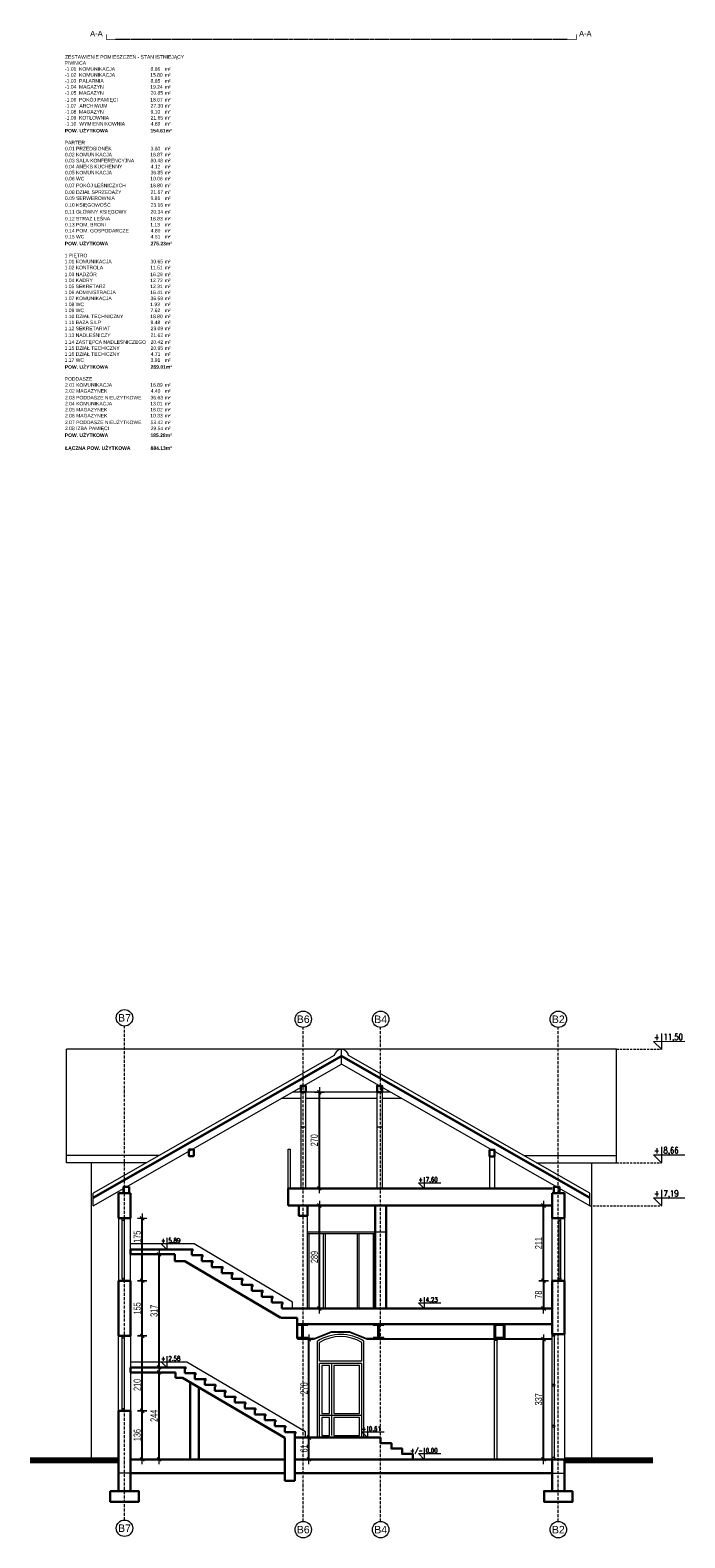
# Model space of a CAD drawing. Header units: inches. Extents: x -8638 to 29969, y -39 to 37625.
# Tile 11 of 18: x 4943 to 6778, y 17238 to 21467. Entities that reach past the tile are written whole.
import ezdxf
from ezdxf.enums import TextEntityAlignment as Align

# ---------------------------------------------------------------- set-up
doc = ezdxf.new("R2010")
doc.units = ezdxf.units.IN
doc.header["$MEASUREMENT"] = 0
for name, pattern in [('ArcadiaLine4607182594047786974', [0]), ('DASHED', [15, 10, -5]), ('DOTX2', [12.7, 0, -12.7]), ('GAP', [3, 2, -0.5, 0, -0.5]), ('HIDDEN', [9.525, 6.35, -3.175])]:
    doc.linetypes.add(name, pattern=pattern)
doc.layers.get('0').update_dxf_attribs({"lineweight": 0})
doc.layers.get('Defpoints').update_dxf_attribs({"lineweight": 0})
for name, color, linetype, lineweight in [('AA_ARANZACJA', 7, 'Continuous', 0), ('AA_ODNOŚNIKI PZT', 242, 'DOTX2', 140), ('AA_OPIS PZT', 2, 'Continuous', 0), ('AA_OPIS_009', 2, 'Continuous', 0), ('AA_PRZ SCIANY ISTNIEJĄCE', 10, 'Continuous', 30), ('AA_PRZ_SCIANY_030', 10, 'Continuous', 30), ('AA_STOLARKA DRZW_009', 7, 'Continuous', 0), ('AA_WIDOK_005', 252, 'Continuous', 0), ('AA_WIDOK_009', 7, 'Continuous', 0), ('AA_WYMIAR', 157, 'Continuous', 0), ('AA_WYMIAR WYS_50', 7, 'Continuous', 0), ('isa_V9BAE0E40C946046_B19A2E0E40DD480C4L21BAE0E40DD48147Usr', 7, 'Continuous', 25), ('Rzut 1_Budynek_0. Kondygnacja 0 (_0.00_0.00)_Elementy użytkownika', 7, 'Continuous', 25)]:
    doc.layers.add(name, color=color, linetype=linetype, lineweight=lineweight)
doc.styles.add('100ROMAN', font='arial.ttf', dxfattribs={"width": 0.7})
doc.styles.add('ArCADiaStyle', font='arial.ttf')
doc.styles.add('arial', font='arial.ttf', dxfattribs={"width": 0.9, "height": 1.5})
doc.styles.add('MtXpl_Arial', font='arialbd.ttf', dxfattribs={"height": 0.2})
doc.styles.add('ROMANS', font='romans.shx', dxfattribs={"width": 0.8})
doc.styles.get("Standard").update_dxf_attribs({"font": 'arial.ttf', "height": 10})
doc.dimstyles.new('1_100', dxfattribs={"dimtxt": 20, "dimasz": 1.8, "dimexe": 0.18, "dimexo": 0.0625, "dimgap": 4, "dimtad": 1, "dimtoh": 1, "dimdec": 0, "dimzin": 0, "dimdsep": 46, "dimtxsty": '100ROMAN', "dimblk": 'ST', "dimcen": 0, "dimse1": 1, "dimse2": 1, "dimclrd": 256, "dimclrt": 256, "dimadec": 0, "dimazin": 0, "dimtfac": 1, "dimtdec": 0, "dimtix": 1, "dimtofl": 0, "dimtmove": 1, "dimatfit": 2, "dimldrblk": 'DOTSMALL', "dimfxl": 1, "dimtolj": 1, "dimtzin": 0, "dimarcsym": 0})

# ---------------------------------------------------------------- blocks, each defined once
blk = doc.blocks.new('linie przekrojowe')
at = {"layer": 'AA_PRZ SCIANY ISTNIEJĄCE', "linetype": 'Continuous', "const_width": 2, "flags": 128}
for points in [[(-3484.7, 895.9), (-3484.7, 920.9), (-3499.7, 920.9)], [(-3484.7, -370.4), (-3484.7, -395.4), (-3499.7, -395.4)]]:
    blk.add_lwpolyline(points, dxfattribs=at)
at = {"layer": 'AA_WIDOK_009', "linetype": 'DASHED', "ltscale": 0.2}
blk.add_line((-3484.7, 895.9), (-3484.7, -370.4), dxfattribs=at)
at = {"layer": 'AA_OPIS PZT', "style": 'arial'}
for p in [(-3501.9, 946.4), (-3501.9, -424)]:
    blk.add_text('A-A', height=15, rotation=90, dxfattribs=at).set_placement(p, align=Align.MIDDLE)
blk = doc.blocks.new('DRZWI WIDOK')
at = {"layer": 'AA_STOLARKA DRZW_009'}
for p, q in [((6891.9, -21979.2), (6891.9, -21708.8)), ((6897.9, -21765.2), (6897.9, -21712.2)), ((7015.9, -21765.2), (7015.9, -21712.2)), ((7021.9, -21979.2), (7021.9, -21708.8)), ((7015.9, -21765.2), (6897.9, -21765.2)), ((7015.9, -21771.2), (6897.9, -21771.2)), ((6897.9, -21979.2), (6897.9, -21771.2)), ((6931.9, -21973.2), (6931.9, -21771.2)), ((7015.9, -21979.2), (7015.9, -21771.2)), ((7015.9, -21917.2), (6897.9, -21917.2))]:
    blk.add_line(p, q, dxfattribs=at)
for points in [[(6903.9, -21911.2), (6925.9, -21911.2), (6925.9, -21777.2), (6903.9, -21777.2)], [(6937.9, -21911.2), (7009.9, -21911.2), (7009.9, -21777.2), (6937.9, -21777.2)], [(6903.9, -21973.2), (6925.9, -21973.2), (6925.9, -21923.2), (6903.9, -21923.2)], [(6937.9, -21973.2), (7009.9, -21973.2), (7009.9, -21923.2), (6937.9, -21923.2)]]:
    blk.add_lwpolyline(points, close=True, dxfattribs=at)
for radius, start, end in [(119.6, 57.0936, 122.9064), (113.6, 58.7244, 121.2756)]:
    blk.add_arc((6956.9, -21809.3), radius, start, end, dxfattribs=at)
blk = doc.blocks.new('ST')
at = {"color": 0}
for p, q in [((7.5, 0), (-7.5, 0)), ((-3, -3), (3, 3)), ((0, 7.5), (0, -7.5))]:
    blk.add_line(p, q, dxfattribs=at)
blk = doc.blocks.new('*D3374')
at = {"layer": 'AA_WYMIAR', "lineweight": -2}
blk.add_line((6382.1, 17460.3), (6382.1, 17793.7), dxfattribs=at)
at = {"layer": 'Defpoints', "color": 0}
for p in [(5739.5, 17795.5), (6382.1, 17795.5), (6406.5, 17458.5)]:
    blk.add_point(p, dxfattribs=at)
at = {"layer": 'AA_WYMIAR', "lineweight": -2, "xscale": 1.8, "yscale": 1.8, "zscale": 1.8}
for p, rotation in [((6382.1, 17795.5), 90), ((6382.1, 17458.5), 270)]:
    blk.add_blockref('ST', p, dxfattribs=dict(at, rotation=rotation))
at = {"layer": 'AA_WYMIAR', "insert": (6368.1, 17627), "char_height": 20, "attachment_point": 5, "rotation": 90, "style": '100ROMAN'}
blk.add_mtext('\\A1;337', dxfattribs=at)
blk = doc.blocks.new('_DotSmall')
at = {"color": 0, "linetype": 'ByBlock', "const_width": 0.5}
blk.add_lwpolyline([(-0.0625, 0, 1), (0.0625, 0, 1)], format="xyb", close=True, dxfattribs=at)
blk = doc.blocks.new('*D3375')
at = {"layer": 'AA_WYMIAR', "lineweight": -2}
blk.add_line((6382.1, 17961.3), (6382.1, 18168.7), dxfattribs=at)
at = {"layer": 'Defpoints', "color": 0}
for p in [(6382.1, 18170.5), (6406.5, 18170.5), (6406.5, 17959.5)]:
    blk.add_point(p, dxfattribs=at)
at = {"layer": 'AA_WYMIAR', "lineweight": -2, "xscale": 1.8, "yscale": 1.8, "zscale": 1.8}
for p, rotation in [((6382.1, 18170.5), 90), ((6382.1, 17959.5), 270)]:
    blk.add_blockref('ST', p, dxfattribs=dict(at, rotation=rotation))
at = {"layer": 'AA_WYMIAR', "insert": (6368.1, 18065), "char_height": 20, "attachment_point": 5, "rotation": 90, "style": '100ROMAN'}
blk.add_mtext('\\A1;211', dxfattribs=at)
blk = doc.blocks.new('*D3376')
at = {"layer": 'AA_WYMIAR', "lineweight": -2}
blk.add_line((5304.2, 17460.3), (5304.2, 17700.7), dxfattribs=at)
at = {"layer": 'Defpoints', "color": 0}
for p in [(5304.2, 17702.5), (5350.5, 17702.5), (5391.5, 17458.5)]:
    blk.add_point(p, dxfattribs=at)
at = {"layer": 'AA_WYMIAR', "lineweight": -2, "xscale": 1.8, "yscale": 1.8, "zscale": 1.8}
for p, rotation in [((5304.2, 17702.5), 90), ((5304.2, 17458.5), 270)]:
    blk.add_blockref('ST', p, dxfattribs=dict(at, rotation=rotation))
at = {"layer": 'AA_WYMIAR', "insert": (5290.2, 17580.5), "char_height": 20, "attachment_point": 5, "rotation": 90, "style": '100ROMAN'}
blk.add_mtext('\\A1;244', dxfattribs=at)
blk = doc.blocks.new('*D3377')
at = {"layer": 'AA_WYMIAR', "lineweight": -2}
blk.add_line((5304.2, 17718.3), (5304.2, 18031.7), dxfattribs=at)
at = {"layer": 'Defpoints', "color": 0}
for p in [(5304.2, 18033.5), (5348.5, 18033.5), (5376.5, 17716.5)]:
    blk.add_point(p, dxfattribs=at)
at = {"layer": 'AA_WYMIAR', "lineweight": -2, "xscale": 1.8, "yscale": 1.8, "zscale": 1.8}
for p, rotation in [((5304.2, 18033.5), 90), ((5304.2, 17716.5), 270)]:
    blk.add_blockref('ST', p, dxfattribs=dict(at, rotation=rotation))
at = {"layer": 'AA_WYMIAR', "insert": (5290.2, 17875), "char_height": 20, "attachment_point": 5, "rotation": 90, "style": '100ROMAN'}
blk.add_mtext('\\A1;317', dxfattribs=at)
blk = doc.blocks.new('*D3378')
at = {"layer": 'AA_WYMIAR', "lineweight": -2}
blk.add_line((5724.6, 17460.3), (5724.6, 17517.7), dxfattribs=at)
at = {"layer": 'Defpoints', "color": 0}
for p in [(5684.5, 17519.5), (5724.6, 17519.5), (5684.5, 17458.5)]:
    blk.add_point(p, dxfattribs=at)
at = {"layer": 'AA_WYMIAR', "lineweight": -2, "xscale": 1.8, "yscale": 1.8, "zscale": 1.8}
for p, rotation in [((5724.6, 17519.5), 90), ((5724.6, 17458.5), 270)]:
    blk.add_blockref('ST', p, dxfattribs=dict(at, rotation=rotation))
at = {"layer": 'AA_WYMIAR', "insert": (5710.6, 17489), "char_height": 20, "attachment_point": 5, "rotation": 90, "style": '100ROMAN'}
blk.add_mtext('\\A1;61', dxfattribs=at)
blk = doc.blocks.new('*D3379')
at = {"layer": 'AA_WYMIAR', "lineweight": -2}
blk.add_line((5724.6, 17521.3), (5724.6, 17793.7), dxfattribs=at)
at = {"layer": 'Defpoints', "color": 0}
for p in [(5695.5, 17795.5), (5724.6, 17795.5), (5684.5, 17519.5)]:
    blk.add_point(p, dxfattribs=at)
at = {"layer": 'AA_WYMIAR', "lineweight": -2, "xscale": 1.8, "yscale": 1.8, "zscale": 1.8}
for p, rotation in [((5724.6, 17795.5), 90), ((5724.6, 17519.5), 270)]:
    blk.add_blockref('ST', p, dxfattribs=dict(at, rotation=rotation))
at = {"layer": 'AA_WYMIAR', "insert": (5710.6, 17657.5), "char_height": 20, "attachment_point": 5, "rotation": 90, "style": '100ROMAN'}
blk.add_mtext('\\A1;276', dxfattribs=at)
blk = doc.blocks.new('*D3380')
at = {"layer": 'AA_WYMIAR', "lineweight": -2}
blk.add_line((5753.6, 17883.3), (5753.6, 18168.7), dxfattribs=at)
at = {"layer": 'Defpoints', "color": 0}
for p in [(5709, 18170.5), (5753.6, 18170.5), (5753.6, 17881.5)]:
    blk.add_point(p, dxfattribs=at)
at = {"layer": 'AA_WYMIAR', "lineweight": -2, "xscale": 1.8, "yscale": 1.8, "zscale": 1.8}
for p, rotation in [((5753.6, 18170.5), 90), ((5753.6, 17881.5), 270)]:
    blk.add_blockref('ST', p, dxfattribs=dict(at, rotation=rotation))
at = {"layer": 'AA_WYMIAR', "insert": (5739.6, 18026), "char_height": 20, "attachment_point": 5, "rotation": 90, "style": '100ROMAN'}
blk.add_mtext('\\A1;289', dxfattribs=at)
blk = doc.blocks.new('*D3381')
at = {"layer": 'AA_WYMIAR', "lineweight": -2}
blk.add_line((5753.6, 18220.3), (5753.6, 18486.7), dxfattribs=at)
at = {"layer": 'Defpoints', "color": 0}
for p in [(5714.8, 18488.5), (5753.6, 18488.5), (5753.6, 18218.5)]:
    blk.add_point(p, dxfattribs=at)
at = {"layer": 'AA_WYMIAR', "lineweight": -2, "xscale": 1.8, "yscale": 1.8, "zscale": 1.8}
for p, rotation in [((5753.6, 18488.5), 90), ((5753.6, 18218.5), 270)]:
    blk.add_blockref('ST', p, dxfattribs=dict(at, rotation=rotation))
at = {"layer": 'AA_WYMIAR', "insert": (5739.6, 18353.5), "char_height": 20, "attachment_point": 5, "rotation": 90, "style": '100ROMAN'}
blk.add_mtext('\\A1;270', dxfattribs=at)
blk = doc.blocks.new('*D3382')
at = {"layer": 'AA_WYMIAR', "lineweight": -2}
blk.add_line((5257, 17460.3), (5257, 17592.7), dxfattribs=at)
at = {"layer": 'Defpoints', "color": 0}
for p in [(5224.5, 17594.5), (5257, 17594.5), (5224.5, 17458.5)]:
    blk.add_point(p, dxfattribs=at)
at = {"layer": 'AA_WYMIAR', "lineweight": -2, "xscale": 1.8, "yscale": 1.8, "zscale": 1.8}
for p, rotation in [((5257, 17594.5), 90), ((5257, 17458.5), 270)]:
    blk.add_blockref('ST', p, dxfattribs=dict(at, rotation=rotation))
at = {"layer": 'AA_WYMIAR', "insert": (5243, 17526.5), "char_height": 20, "attachment_point": 5, "rotation": 90, "style": '100ROMAN'}
blk.add_mtext('\\A1;136', dxfattribs=at)
blk = doc.blocks.new('*D3383')
at = {"layer": 'AA_WYMIAR', "lineweight": -2}
blk.add_line((5257, 17596.3), (5257, 17802.7), dxfattribs=at)
at = {"layer": 'Defpoints', "color": 0}
for p in [(5224.5, 17804.5), (5257, 17804.5), (5224.5, 17594.5)]:
    blk.add_point(p, dxfattribs=at)
at = {"layer": 'AA_WYMIAR', "lineweight": -2, "xscale": 1.8, "yscale": 1.8, "zscale": 1.8}
for p, rotation in [((5257, 17804.5), 90), ((5257, 17594.5), 270)]:
    blk.add_blockref('ST', p, dxfattribs=dict(at, rotation=rotation))
at = {"layer": 'AA_WYMIAR', "insert": (5243, 17667.3), "char_height": 20, "attachment_point": 5, "rotation": 90, "style": '100ROMAN'}
blk.add_mtext('\\A1;210', dxfattribs=at)
blk = doc.blocks.new('*D3384')
at = {"layer": 'AA_WYMIAR', "lineweight": -2}
blk.add_line((5257, 17806.3), (5257, 17957.7), dxfattribs=at)
at = {"layer": 'Defpoints', "color": 0}
for p in [(5224.5, 17959.5), (5257, 17959.5), (5224.5, 17804.5)]:
    blk.add_point(p, dxfattribs=at)
at = {"layer": 'AA_WYMIAR', "lineweight": -2, "xscale": 1.8, "yscale": 1.8, "zscale": 1.8}
for p, rotation in [((5257, 17959.5), 90), ((5257, 17804.5), 270)]:
    blk.add_blockref('ST', p, dxfattribs=dict(at, rotation=rotation))
at = {"layer": 'AA_WYMIAR', "insert": (5243, 17882), "char_height": 20, "attachment_point": 5, "rotation": 90, "style": '100ROMAN'}
blk.add_mtext('\\A1;155', dxfattribs=at)
blk = doc.blocks.new('*D3385')
at = {"layer": 'AA_WYMIAR', "lineweight": -2}
blk.add_line((5257, 17961.3), (5257, 18132.7), dxfattribs=at)
at = {"layer": 'Defpoints', "color": 0}
for p in [(5224.5, 18134.5), (5257, 18134.5), (5224.5, 17959.5)]:
    blk.add_point(p, dxfattribs=at)
at = {"layer": 'AA_WYMIAR', "lineweight": -2, "xscale": 1.8, "yscale": 1.8, "zscale": 1.8}
for p, rotation in [((5257, 18134.5), 90), ((5257, 17959.5), 270)]:
    blk.add_blockref('ST', p, dxfattribs=dict(at, rotation=rotation))
at = {"layer": 'AA_WYMIAR', "insert": (5243, 18082.8), "char_height": 20, "attachment_point": 5, "rotation": 90, "style": '100ROMAN'}
blk.add_mtext('\\A1;175', dxfattribs=at)
blk = doc.blocks.new('kota wys. dół')
blk.add_lwpolyline([(2489.2, 1562.6), (2489.2, 1537.4), (2476.6, 1550), (2526.2, 1550)])
at = {"style": 'ROMANS'}
blk.add_attdef('%%P', text='', height=10.5, dxfattribs=at).set_placement((2486.1, 1552.1), align=Align.RIGHT)
blk.add_attdef('0.00', (2492.3, 1552.1), '', height=10.5, dxfattribs=at)
blk = doc.blocks.new('*D3499')
at = {"layer": 'AA_WYMIAR', "lineweight": -2}
blk.add_line((6382.1, 17957.7), (6382.1, 17883.3), dxfattribs=at)
at = {"layer": 'Defpoints', "color": 0}
for p in [(6406.5, 17959.5), (6382.1, 17881.5), (6406.5, 17881.5)]:
    blk.add_point(p, dxfattribs=at)
at = {"layer": 'AA_WYMIAR', "lineweight": -2, "xscale": 1.8, "yscale": 1.8, "zscale": 1.8}
for p, rotation in [((6382.1, 17959.5), 90), ((6382.1, 17881.5), 270)]:
    blk.add_blockref('ST', p, dxfattribs=dict(at, rotation=rotation))
at = {"layer": 'AA_WYMIAR', "insert": (6368.1, 17920.5), "char_height": 20, "attachment_point": 5, "rotation": 90, "style": '100ROMAN'}
blk.add_mtext('\\A1;78', dxfattribs=at)

msp = doc.modelspace()

# ---------------------------------------------------------------- linework, layer by layer
at = {"color": 0}
msp.add_lwpolyline([(5904.5, 17797.5), (5886.5, 17797.5)], dxfattribs=at)
at = {"linetype": 'ArcadiaLine4607182594047786974', "lineweight": 0}
for centre in [(5207.5, 18696.9), (5708.5, 18692.9), (5925.5, 18692.9), (6423.5, 18692.9), (5207.5, 17265.3), (5708.5, 17261.3), (5925.5, 17261.3), (6423.5, 17261.3)]:
    msp.add_circle(centre, 23, dxfattribs=at)
at = {"layer": 'AA_ODNOŚNIKI PZT', "color": 0, "linetype": 'Continuous', "lineweight": 80}
for p, q in [((4943, 17456.5), (5190.5, 17456.5)), ((6440.5, 17456.5), (6688, 17456.5))]:
    msp.add_line(p, q, dxfattribs=at)
at = {"layer": 'AA_PRZ_SCIANY_030', "color": 0}
for p, q in [((5224.5, 18205.5), (5190.5, 18205.5)), ((5666.5, 18218.5), (6406.5, 18218.5)), ((5666.5, 18218.5), (5666.5, 18170.5)), ((6406.5, 18205.5), (6440.5, 18205.5)), ((5666.5, 18170.5), (6406.5, 18170.5)), ((5910.5, 17881.5), (5910.5, 18171.5)), ((5940.5, 17881.5), (5940.5, 18171.5)), ((5224.5, 18134.5), (5190.5, 18134.5)), ((6406.5, 18134.5), (6440.5, 18134.5)), ((5224.5, 18033.5), (5224.5, 18047.5)), ((5396.5, 18047.5), (5224.5, 18047.5)), ((5348.5, 18033.5), (5224.5, 18033.5)), ((5348.5, 18033.5), (5224.5, 18033.5)), ((5424.5, 18030.9), (5396.5, 18030.9)), ((5376.5, 18014.4), (5348.5, 18014.4)), ((5376.5, 18014.4), (5348.5, 18014.4)), ((5376.5, 18014.4), (5645.4, 17855)), ((5452.5, 18014.3), (5424.5, 18014.3)), ((5480.5, 17997.7), (5452.5, 17997.7)), ((5508.5, 17981.1), (5480.5, 17981.1)), ((5224.5, 17959.5), (5190.5, 17959.5)), ((5536.5, 17964.5), (5508.5, 17964.5)), ((5564.5, 17947.9), (5536.5, 17947.9)), ((5592.5, 17931.3), (5564.5, 17931.3)), ((6406.5, 17959.5), (6440.5, 17959.5)), ((5620.5, 17914.7), (5592.5, 17914.7)), ((5648.5, 17898.1), (5620.5, 17898.1)), ((5648.5, 17881.5), (6406.5, 17881.5)), ((5691.5, 17837.5), (5691.5, 17855)), ((5224.5, 17804.5), (5190.5, 17804.5)), ((5691.5, 17837.5), (6406.5, 17837.5)), ((6406.5, 17809.5), (6440.5, 17809.5)), ((5691.5, 17797.5), (5691.5, 17799.5)), ((5721.5, 17797.5), (5691.5, 17797.5)), ((5721.5, 17799.5), (5721.5, 17797.5)), ((5904.5, 17797.5), (5904.5, 17799.5)), ((5934.5, 17797.5), (5904.5, 17797.5)), ((5934.5, 17799.5), (5934.5, 17797.5)), ((5376.5, 17716.5), (5224.5, 17716.5)), ((5224.5, 17702.5), (5224.5, 17716.5)), ((5350.5, 17702.5), (5224.5, 17702.5)), ((5350.5, 17687), (5350.5, 17701.7)), ((5370.5, 17687), (5350.5, 17687)), ((5376.5, 17700), (5376.5, 17712.5)), ((5404.5, 17700), (5376.5, 17700)), ((5404.5, 17683.5), (5404.5, 17696)), ((5432.5, 17683.5), (5404.5, 17683.5)), ((5432.5, 17667), (5432.5, 17679.5)), ((5391.5, 17458.5), (5391.5, 17674.6)), ((5415.5, 17458.5), (5415.5, 17660.5)), ((5460.5, 17667), (5432.5, 17667)), ((5460.5, 17650.5), (5460.5, 17663)), ((5488.5, 17650.5), (5460.5, 17650.5)), ((5488.5, 17634), (5488.5, 17646.5)), ((5224.5, 17594.5), (5190.5, 17594.5)), ((5516.5, 17634), (5488.5, 17634)), ((5516.5, 17617.5), (5516.5, 17630)), ((5544.5, 17617.5), (5516.5, 17617.5)), ((5544.5, 17601), (5544.5, 17613.5)), ((5572.5, 17601), (5544.5, 17601)), ((5572.5, 17584.5), (5572.5, 17597)), ((5600.5, 17584.5), (5572.5, 17584.5)), ((5600.5, 17568), (5600.5, 17580.5)), ((5628.5, 17568), (5600.5, 17568)), ((5628.5, 17551.5), (5628.5, 17564)), ((5656.5, 17551.5), (5628.5, 17551.5)), ((5656.5, 17535), (5656.5, 17547.5)), ((5684.5, 17535), (5656.5, 17535)), ((5656.5, 17518.5), (5656.5, 17398.5)), ((5684.5, 17518.5), (5684.5, 17531)), ((5925.5, 17519.5), (5684.5, 17519.5)), ((5684.5, 17398.5), (5684.5, 17518.5)), ((5925.5, 17503.5), (5925.5, 17519.5)), ((5224.5, 17458.5), (5656.5, 17458.5)), ((5684.5, 17458.5), (6406.5, 17458.5)), ((6406.5, 17458.5), (6440.5, 17458.5)), ((6440.5, 17458.5), (6440.5, 17369.5)), ((5224.5, 17419.5), (5656.5, 17419.5)), ((5656.5, 17398.5), (5684.5, 17398.5)), ((5684.5, 17419.5), (6406.5, 17419.5))]:
    msp.add_line(p, q, dxfattribs=at)
for points in [[(5701.5, 18488.5), (5715.5, 18488.5), (5715.5, 18506.5), (5701.5, 18506.5)], [(5929.5, 18488.5), (5915.5, 18488.5), (5915.5, 18506.5), (5929.5, 18506.5)], [(5402, 18309.3), (5388, 18309.3), (5388, 18327.3), (5402, 18327.3)], [(6231, 18308.2), (6245, 18308.2), (6245, 18326.2), (6231, 18326.2)], [(5220.5, 18205.5), (5204.5, 18205.5), (5204.5, 18222.5), (5220.5, 18222.5)], [(6410.5, 18205.5), (6426.5, 18205.5), (6426.5, 18222.5), (6410.5, 18222.5)], [(6244.5, 17837.5), (6272.5, 17837.5), (6272.5, 17797.5), (6244.5, 17797.5)], [(6246.5, 17835.5), (6270.5, 17835.5), (6270.5, 17799.5), (6246.5, 17799.5)], [(5167.5, 17369.5), (5167.5, 17339.5), (5247.5, 17339.5), (5247.5, 17369.5)], [(6463.5, 17369.5), (6463.5, 17339.5), (6383.5, 17339.5), (6383.5, 17369.5)]]:
    msp.add_lwpolyline(points, close=True, dxfattribs=at)
for points in [[(5190.5, 18134.5), (5190.5, 18205.5)], [(5224.5, 18134.5), (5224.5, 18205.5)], [(6406.5, 18134.5), (6406.5, 18205.5)], [(6440.5, 18134.5), (6440.5, 18205.5)], [(5696.5, 18170.5), (5696.5, 18141.5), (5720.5, 18141.5), (5720.5, 18170.5)], [(5348.5, 18014.4), (5348.5, 18033.5)], [(5348.5, 18014.4), (5348.5, 18033.5)], [(5396.5, 18047.5), (5398.5, 18047.5), (5398.5, 18043.5), (5396.5, 18043.5)], [(5396.5, 18030.9), (5396.5, 18043.5)], [(5424.5, 18030.9), (5426.5, 18030.9), (5426.5, 18026.9), (5424.5, 18026.9)], [(5424.5, 18014.3), (5424.5, 18026.9)], [(5452.5, 18014.3), (5454.5, 18014.3), (5454.5, 18010.3), (5452.5, 18010.3)], [(5452.5, 17997.7), (5452.5, 18010.3)], [(5480.5, 17997.7), (5482.5, 17997.7), (5482.5, 17993.7), (5480.5, 17993.7)], [(5480.5, 17981.1), (5480.5, 17993.7)], [(5508.5, 17981.1), (5510.5, 17981.1), (5510.5, 17977.1), (5508.5, 17977.1)], [(5508.5, 17964.5), (5508.5, 17977.1)], [(5190.5, 17804.5), (5190.5, 17959.5)], [(5224.5, 17804.5), (5224.5, 17959.5)], [(5536.5, 17964.5), (5538.5, 17964.5), (5538.5, 17960.5), (5536.5, 17960.5)], [(5536.5, 17947.9), (5536.5, 17960.5)], [(5564.5, 17947.9), (5566.5, 17947.9), (5566.5, 17943.9), (5564.5, 17943.9)], [(5564.5, 17931.3), (5564.5, 17943.9)], [(5592.5, 17931.3), (5594.5, 17931.3), (5594.5, 17927.3), (5592.5, 17927.3)], [(6406.5, 17809.5), (6406.5, 17959.5)], [(6440.5, 17809.5), (6440.5, 17959.5)], [(5592.5, 17914.7), (5592.5, 17927.3)], [(5620.5, 17914.7), (5622.5, 17914.7), (5622.5, 17910.7), (5620.5, 17910.7)], [(5620.5, 17898.1), (5620.5, 17910.7)], [(5648.5, 17898.1), (5650.5, 17898.1), (5650.5, 17894.1), (5648.5, 17894.1)], [(5648.5, 17881.5), (5648.5, 17894.1)], [(5648.5, 17881.5), (5648.5, 17894.1)], [(5646.5, 17855), (5691.5, 17855)], [(5691.5, 17837.5), (5691.5, 17797.5)], [(5656.5, 17518.5), (5370.5, 17687)], [(5376.5, 17716.5), (5378.5, 17716.5), (5378.5, 17712.5), (5376.5, 17712.5)], [(5404.6, 17700), (5406.6, 17700), (5406.6, 17696), (5404.6, 17696)], [(5432.6, 17683.5), (5434.6, 17683.5), (5434.6, 17679.5), (5432.6, 17679.5)], [(5460.6, 17667), (5462.6, 17667), (5462.6, 17663), (5460.6, 17663)], [(5488.6, 17650.5), (5490.6, 17650.5), (5490.6, 17646.5), (5488.6, 17646.5)], [(5190.5, 17369.5), (5190.5, 17594.5)], [(5224.5, 17369.5), (5224.5, 17594.5)], [(5516.6, 17634), (5518.6, 17634), (5518.6, 17630), (5516.6, 17630)], [(5544.6, 17617.5), (5546.6, 17617.5), (5546.6, 17613.5), (5544.6, 17613.5)], [(5572.6, 17601), (5574.6, 17601), (5574.6, 17597), (5572.6, 17597)], [(5600.6, 17584.5), (5602.6, 17584.5), (5602.6, 17580.5), (5600.6, 17580.5)], [(5628.6, 17568), (5630.6, 17568), (5630.6, 17564), (5628.6, 17564)], [(5656.6, 17551.5), (5658.6, 17551.5), (5658.6, 17547.5), (5656.6, 17547.5)], [(5684.6, 17535), (5686.6, 17535), (5686.6, 17531), (5684.6, 17531)], [(6015.5, 17458.5), (6015.5, 17473.5), (5985.5, 17473.5), (5985.5, 17488.5), (5955.5, 17488.5), (5955.5, 17503.5), (5925.5, 17503.5)], [(6406.5, 17369.5), (6406.5, 17458.5)]]:
    msp.add_lwpolyline(points, dxfattribs=at)
for points in [[(5691.5, 17799.5), (5703.5, 17799.5, 0.414214), (5705.5, 17801.5), (5705.5, 17833.5, 0.414214), (5703.5, 17835.5), (5691.5, 17835.5), (5691.5, 17837.5), (5721.5, 17837.5), (5721.5, 17835.5)], [(5721.5, 17835.5), (5709.5, 17835.5, 0.414214), (5707.5, 17833.5), (5707.5, 17801.5, 0.414214), (5709.5, 17799.5), (5721.5, 17799.5)], [(5904.5, 17799.5), (5916.5, 17799.5, 0.414214), (5918.5, 17801.5), (5918.5, 17833.5, 0.414214), (5916.5, 17835.5), (5904.5, 17835.5), (5904.5, 17837.5), (5934.5, 17837.5), (5934.5, 17835.5)], [(5934.5, 17835.5), (5922.5, 17835.5, 0.414214), (5920.5, 17833.5), (5920.5, 17801.5, 0.414214), (5922.5, 17799.5), (5934.5, 17799.5)]]:
    msp.add_lwpolyline(points, format="xyb", dxfattribs=at)
at = {"layer": 'AA_STOLARKA DRZW_009', "color": 0}
for p, q in [((5720.5, 18096.5), (5910.5, 18096.5)), ((5720.5, 18091.5), (5910.5, 18091.5))]:
    msp.add_line(p, q, dxfattribs=at)
for points in [[(5200.5, 18128.5), (5200.5, 18134.5), (5206.5, 18134.5), (5206.5, 18128.5)], [(6430.5, 18128.5), (6430.5, 18134.5), (6424.5, 18134.5), (6424.5, 18128.5)], [(5200.5, 17965.5), (5200.5, 17959.5), (5206.5, 17959.5), (5206.5, 17965.5)], [(6430.5, 17965.5), (6430.5, 17959.5), (6424.5, 17959.5), (6424.5, 17965.5)], [(5200.5, 17798.5), (5200.5, 17804.5), (5206.5, 17804.5), (5206.5, 17798.5)], [(6412.5, 17809.5), (6412.5, 17803.5), (6406.5, 17803.5), (6406.5, 17809.5)], [(6252.5, 17797.5), (6252.5, 17791.5), (6244.5, 17791.5), (6244.5, 17797.5)], [(6412.5, 17669.5), (6412.5, 17663.5), (6406.5, 17663.5), (6406.5, 17669.5)], [(5200.5, 17600.5), (5200.5, 17594.5), (5206.5, 17594.5), (5206.5, 17600.5)], [(6412.5, 17554.5), (6412.5, 17548.5), (6406.5, 17548.5), (6406.5, 17554.5)], [(6412.5, 17464.5), (6412.5, 17458.5), (6406.5, 17458.5), (6406.5, 17464.5)]]:
    msp.add_lwpolyline(points, close=True, dxfattribs=at)
for points in [[(5200.5, 17965.5), (5200.5, 18128.5)], [(5206.5, 18134.5), (5206.5, 17959.5)], [(6424.5, 18134.5), (6424.5, 17959.5)], [(6430.5, 17965.5), (6430.5, 18128.5)], [(5720.5, 17881.5), (5720.5, 18096.5)], [(5725.5, 17881.5), (5725.5, 18091.5)], [(5765.5, 17881.5), (5765.5, 18091.5)], [(5770.5, 17881.5), (5770.5, 18091.5)], [(5860.5, 17881.5), (5860.5, 18091.5)], [(5865.5, 17881.5), (5865.5, 18091.5)], [(5905.5, 17881.5), (5905.5, 18091.5)], [(5200.5, 17594.5), (5200.5, 17804.5)], [(6406.5, 17464.5), (6406.5, 17803.5)], [(6412.5, 17464.5), (6412.5, 17803.5)], [(5206.5, 17798.5), (5206.5, 17600.5)], [(6244.5, 17458.5), (6244.5, 17791.5)], [(6252.5, 17458.5), (6252.5, 17791.5)]]:
    msp.add_lwpolyline(points, dxfattribs=at)
at = {"layer": 'AA_WIDOK_005', "color": 0}
for p, q in [((6586.5, 18608.5), (5044.5, 18608.5)), ((5044.5, 18290.5), (5044.5, 18608.5)), ((6586.5, 18290.5), (6586.5, 18608.5)), ((5304.1, 18310.5), (5044.5, 18310.5)), ((5269.1, 18290.5), (5044.5, 18290.5)), ((5114.5, 17456.5), (5114.5, 18290.5)), ((6326.9, 18310.5), (6586.5, 18310.5)), ((6361.9, 18290.5), (6586.5, 18290.5)), ((6516.5, 18290.5), (6516.5, 17456.5))]:
    msp.add_line(p, q, dxfattribs=at)
at = {"layer": 'AA_WIDOK_009', "color": 0, "ltscale": 0.5}
for p, q in [((5815.5, 18567), (5815.5, 18608.5)), ((5119.5, 18169.3), (5815.5, 18567)), ((6511.5, 18169.3), (5815.5, 18567)), ((5952.9, 18488.5), (5678.1, 18488.5)), ((5701.5, 18470.5), (5646.6, 18470.5)), ((5915.5, 18470.5), (5715.5, 18470.5)), ((5984.4, 18470.5), (5929.5, 18470.5)), ((5119.5, 18169.3), (5119.5, 18205)), ((6511.5, 18169.3), (6511.5, 18205)), ((5190.5, 18134.5), (5190.5, 17959.5)), ((5224.5, 17959.5), (5224.5, 18134.5)), ((6406.5, 17959.5), (6406.5, 18134.5)), ((6440.5, 18134.5), (6440.5, 17959.5)), ((5402.6, 18062.5), (5224.5, 18062.5)), ((5678.5, 17898.9), (5402.6, 18062.5)), ((5678.5, 17881.5), (5678.5, 17898.9)), ((5190.5, 17594.5), (5190.5, 17804.5)), ((5224.5, 17804.5), (5224.5, 17594.5)), ((6440.5, 17809.5), (6440.5, 17458.5)), ((5693.5, 17795.5), (5739.5, 17795.5)), ((5739.1, 17797.5), (5721.5, 17797.5)), ((5886.5, 17795.5), (6406.5, 17795.5)), ((5886.9, 17797.5), (6406.5, 17797.5)), ((5382.6, 17731.5), (5224.5, 17731.5)), ((5714.5, 17535.9), (5382.6, 17731.5)), ((5714.5, 17519.5), (5714.5, 17535.9))]:
    msp.add_line(p, q, dxfattribs=at)
for points in [[(5795.6, 18591.3), (5119.5, 18205)], [(6511.5, 18193.5), (5815.5, 18591.2), (5119.5, 18193.5)], [(6511.5, 18190), (5815.5, 18587.7), (5119.5, 18190)], [(6511.5, 18205), (5835.5, 18591.3)], [(5715.5, 18390.6), (5701.5, 18390.6)], [(5929.5, 18390.6), (5915.5, 18390.6)], [(5666.5, 18218.5), (5666.5, 18328.5), (5671.5, 18328.5), (5671.5, 18218.5)], [(6231, 18308.2), (6231, 18218.5)], [(6245, 18308.2), (6245, 18218.5)], [(5720.5, 18096.5), (5720.5, 18141.5)], [(5739.5, 17795.5), (5706.5, 17795.5), (5739.5, 17795.5), (5739.5, 17795.5), (5788, 17815.5), (5788, 17815.5), (5838, 17815.5), (5838, 17815.5), (5886.5, 17795.5), (5886.5, 17795.5), (5904.5, 17795.5), (5919.5, 17795.5)], [(5739.1, 17797.5), (5787.6, 17817.5), (5838.4, 17817.5), (5886.9, 17797.5), (5904.5, 17797.5), (5919.5, 17797.5)]]:
    msp.add_lwpolyline(points, dxfattribs=at)
for points in [[(5701.5, 18218.5), (5715.5, 18218.5), (5715.5, 18488.5), (5701.5, 18488.5)], [(5929.5, 18218.5), (5915.5, 18218.5), (5915.5, 18488.5), (5929.5, 18488.5)]]:
    msp.add_lwpolyline(points, close=True, dxfattribs=at)
msp.add_arc((5815.5, 18588.3), 20.2, 8.4836, 171.5164, dxfattribs=at)
at = {"layer": 'AA_WYMIAR WYS_50', "color": 0, "linetype": 'HIDDEN', "transparency": 33554687}
for points in [[(6586.5, 18608.5), (6712.7, 18608.5)], [(6586.5, 18290.5), (6712.7, 18290.5)], [(6511.5, 18169.3), (6712.7, 18169.3)]]:
    msp.add_lwpolyline(points, dxfattribs=at)
at = {"layer": 'isa_V9BAE0E40C946046_B19A2E0E40DD480C4L21BAE0E40DD48147Usr', "linetype": 'GAP', "lineweight": 0, "ltscale": 4}
for p, q in [((5207.5, 17288.3), (5207.5, 18673.9)), ((5708.5, 17284.3), (5708.5, 18669.9)), ((5925.5, 17284.3), (5925.5, 18669.9)), ((6423.5, 17284.3), (6423.5, 18669.9))]:
    msp.add_line(p, q, dxfattribs=at)
at = {"layer": 'Rzut 1_Budynek_0. Kondygnacja 0 (_0.00_0.00)_Elementy użytkownika', "lineweight": 0}
for p, q in [((5910.5, 18096.5), (5940.5, 18096.5)), ((5224.5, 17419.5), (5190.5, 17419.5)), ((6406.5, 17419.5), (6440.5, 17419.5))]:
    msp.add_line(p, q, dxfattribs=at)

# ---------------------------------------------------------------- block references
at = {"color": 0}
msp.add_blockref('DRZWI WIDOK', (-1143.4, 39498.6), dxfattribs=at)
at = {"layer": 'AA_ARANZACJA', "color": 0, "rotation": 270}
msp.add_blockref('linie przekrojowe', (5552.8, 17955.8), dxfattribs=at)
at = {"layer": 'AA_WYMIAR WYS_50', "color": 0, "transparency": 33554687}
ref = msp.add_blockref('kota wys. dół', (2313.8, 15886.3), dxfattribs=dict(at, xscale=1.768188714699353, yscale=1.768188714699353, zscale=1.768188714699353, rotation=0.05060205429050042))
ref.add_attrib('%%P', '+', dxfattribs={"layer": '0', "height": 17.7, "rotation": 0.0506, "style": 'ROMANS', "width": 0.8}).set_placement((6707.2, 18634.5), align=Align.RIGHT)
ref.add_attrib('0.00', '11,50', (6718.2, 18634.5), dxfattribs={"layer": '0', "height": 17.68, "rotation": 0.0506, "style": 'ROMANS', "width": 0.8})
ref = msp.add_blockref('kota wys. dół', (2313.8, 15568.2), dxfattribs=dict(at, xscale=1.768188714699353, yscale=1.768188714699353, zscale=1.768188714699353, rotation=0.0506020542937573))
ref.add_attrib('%%P', '+', dxfattribs={"layer": '0', "height": 17.7, "rotation": 0.0506, "style": 'ROMANS', "width": 0.8}).set_placement((6707.2, 18316.4), align=Align.RIGHT)
ref.add_attrib('0.00', '8,66', (6718.2, 18316.4), dxfattribs={"layer": '0', "height": 17.68, "rotation": 0.0506, "style": 'ROMANS', "width": 0.8})
ref = msp.add_blockref('kota wys. dół', (2905.6, 16274), dxfattribs=dict(at, xscale=1.262991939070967, yscale=1.262991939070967, zscale=1.262991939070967, rotation=0.05060147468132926))
ref.add_attrib('%%P', '+', dxfattribs={"layer": '0', "height": 12.6, "rotation": 0.0506, "style": 'ROMANS', "width": 0.8}).set_placement((6043.7, 18237), align=Align.RIGHT)
ref.add_attrib('0.00', '7,60', (6051.7, 18237), dxfattribs={"layer": '0', "height": 12.63, "rotation": 0.0506, "style": 'ROMANS', "width": 0.8})
ref = msp.add_blockref('kota wys. dół', (2313.8, 15447.1), dxfattribs=dict(at, xscale=1.768188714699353, yscale=1.768188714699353, zscale=1.768188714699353, rotation=0.05060205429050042))
ref.add_attrib('%%P', '+', dxfattribs={"layer": '0', "height": 17.7, "rotation": 0.0506, "style": 'ROMANS', "width": 0.8}).set_placement((6707.2, 18195.3), align=Align.RIGHT)
ref.add_attrib('0.00', '7,19', (6718.2, 18195.3), dxfattribs={"layer": '0', "height": 17.68, "rotation": 0.0506, "style": 'ROMANS', "width": 0.8})
ref = msp.add_blockref('kota wys. dół', (2184.3, 16103), dxfattribs=dict(at, xscale=1.262991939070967, yscale=1.262991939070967, zscale=1.262991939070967, rotation=0.05060147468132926))
ref.add_attrib('%%P', '+', dxfattribs={"layer": '0', "height": 12.6, "rotation": 0.0506, "style": 'ROMANS', "width": 0.8}).set_placement((5322.4, 18066), align=Align.RIGHT)
ref.add_attrib('0.00', '5,89', (5330.4, 18066), dxfattribs={"layer": '0', "height": 12.63, "rotation": 0.0506, "style": 'ROMANS', "width": 0.8})
ref = msp.add_blockref('kota wys. dół', (2184.3, 16103), dxfattribs=dict(at, xscale=1.262991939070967, yscale=1.262991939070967, zscale=1.262991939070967, rotation=0.05060147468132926))
ref.add_attrib('%%P', '+', dxfattribs={"layer": '0', "height": 12.6, "rotation": 0.0506, "style": 'ROMANS', "width": 0.8}).set_placement((5322.4, 18066), align=Align.RIGHT)
ref.add_attrib('0.00', '5,89', (5330.4, 18066), dxfattribs={"layer": '0', "height": 12.63, "rotation": 0.0506, "style": 'ROMANS', "width": 0.8})
ref = msp.add_blockref('kota wys. dół', (2905.6, 15937), dxfattribs=dict(at, xscale=1.262991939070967, yscale=1.262991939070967, zscale=1.262991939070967, rotation=0.05060147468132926))
ref.add_attrib('%%P', '+', dxfattribs={"layer": '0', "height": 12.6, "rotation": 0.0506, "style": 'ROMANS', "width": 0.8}).set_placement((6043.7, 17900), align=Align.RIGHT)
ref.add_attrib('0.00', '4,23', (6051.7, 17900), dxfattribs={"layer": '0', "height": 12.63, "rotation": 0.0506, "style": 'ROMANS', "width": 0.8})
ref = msp.add_blockref('kota wys. dół', (2184.3, 15772), dxfattribs=dict(at, xscale=1.262991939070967, yscale=1.262991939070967, zscale=1.262991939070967, rotation=0.05060147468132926))
ref.add_attrib('%%P', '+', dxfattribs={"layer": '0', "height": 12.6, "rotation": 0.0506, "style": 'ROMANS', "width": 0.8}).set_placement((5322.4, 17735), align=Align.RIGHT)
ref.add_attrib('0.00', '2.58', (5330.4, 17735), dxfattribs={"layer": '0', "height": 12.63, "rotation": 0.0506, "style": 'ROMANS', "width": 0.8})
ref = msp.add_blockref('kota wys. dół', (2746.4, 15575), dxfattribs=dict(at, xscale=1.262991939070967, yscale=1.262991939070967, zscale=1.262991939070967, rotation=0.05060147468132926))
ref.add_attrib('%%P', '+', dxfattribs={"layer": '0', "height": 12.6, "rotation": 0.0506, "style": 'ROMANS', "width": 0.8}).set_placement((5884.6, 17538), align=Align.RIGHT)
ref.add_attrib('0.00', '0,61', (5892.5, 17538), dxfattribs={"layer": '0', "height": 12.63, "rotation": 0.0506, "style": 'ROMANS', "width": 0.8})
ref = msp.add_blockref('kota wys. dół', (2905.6, 15514), dxfattribs=dict(at, xscale=1.262991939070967, yscale=1.262991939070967, zscale=1.262991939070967, rotation=0.05060147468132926))
ref.add_attrib('%%P', '+/-', dxfattribs={"layer": '0', "height": 12.63, "rotation": 0.0506, "style": 'ROMANS', "width": 0.8}).set_placement((6043.7, 17477), align=Align.RIGHT)
ref.add_attrib('0.00', '0,00', (6051.7, 17477), dxfattribs={"layer": '0', "height": 12.63, "rotation": 0.0506, "style": 'ROMANS', "width": 0.8})

# ---------------------------------------------------------------- texts
at = {"linetype": 'Continuous', "lineweight": 0, "char_height": 21, "attachment_point": 5, "style": 'ArCADiaStyle'}
for s, insert in [('B7', (5207.5, 18696.9)), ('B6', (5708.5, 18692.9)), ('B4', (5925.5, 18692.9)), ('B2', (6423.5, 18692.9)), ('B7', (5207.5, 17265.3)), ('B6', (5708.5, 17261.3)), ('B4', (5925.5, 17261.3)), ('B2', (6423.5, 17261.3))]:
    msp.add_mtext(s, dxfattribs=dict(at, insert=insert))
at = {"layer": 'AA_OPIS_009', "color": 0}
for s, p in [('ZESTAWIENIE POMIESZCZEŃ - STAN ISTNIEJĄCY', (5040.8, 21387)), ('-1.01', (5040.6, 21353.3)), ('PIWNICA', (5040, 21370.2)), ('KOMUNIKACJA', (5080.1, 21353.3)), ('8.86', (5280.5, 21353.3)), ('m²', (5320.2, 21353.3)), ('-1.02', (5040.6, 21336.5)), ('-1.03', (5040.6, 21319.7)), ('KOMUNIKACJA', (5080.1, 21336.5)), ('PALARNIA', (5080, 21319.7)), ('15.80', (5279.6, 21336.5)), ('8.85', (5280.5, 21319.7)), ('m²', (5320.2, 21336.5)), ('m²', (5320.2, 21319.7)), ('m²', (5320.2, 21302.9)), ('-1.04', (5040.6, 21302.9)), ('-1.05', (5040.6, 21286)), ('-1.06', (5040.6, 21266.9)), ('MAGAZYN', (5080, 21302.9)), ('MAGAZYN', (5080, 21286)), ('POKÓJ PAMIĘCI', (5080, 21266.9)), ('19.24', (5279.6, 21302.9)), ('18.07', (5279.6, 21266.9)), ('20.85', (5280.7, 21286)), ('m²', (5320.2, 21286)), ('m²', (5320.2, 21266.9)), ('-1.07', (5040.6, 21250)), ('-1.08', (5040.6, 21233.2)), ('ARCHIWUM', (5081.1, 21250)), ('MAGAZYN', (5080, 21233.2)), ('9.10', (5280.5, 21233.2)), ('27.30', (5280.7, 21250)), ('m²', (5320.2, 21250)), ('m²', (5320.2, 21233.2)), ('-1.09', (5040.6, 21216.4)), ('-1.10', (5040.6, 21199.5)), ('WYMIENNIKOWNIA', (5080.9, 21199.5)), ('KOTŁOWNIA', (5080.1, 21216.4)), ('21.65', (5280.7, 21216.4)), ('4.89', (5280.9, 21199.5)), ('m²', (5320.2, 21216.4)), ('m²', (5320.2, 21199.5)), ('PARTER', (5040, 21146.8)), ('0.01', (5040.5, 21130)), ('0.02 KOMUNIKACJA', (5040.5, 21113.1)), ('0.03 SALA KONFERENCYJNA', (5040.5, 21096.3)), ('PRZEDSIONEK', (5071.5, 21130)), ('16.87', (5279.6, 21113.1)), ('3.80', (5280.5, 21130)), ('80.48', (5280.5, 21096.3)), ('m²', (5320.2, 21130)), ('m²', (5320.2, 21113.1)), ('m²', (5320.2, 21096.3)), ('0.04 ANEKS KUCHENNY', (5040.5, 21079.4)), ('0.05 KOMUNIKACJA', (5040.5, 21062.6)), ('36.85', (5280.5, 21062.6)), ('4.12', (5280.9, 21079.4)), ('m²', (5320.2, 21079.4)), ('m²', (5320.2, 21062.6)), ('0.06 WC', (5040.5, 21045.8)), ('0.07 POKÓJ LEŚNICZYCH', (5040.5, 21026.6)), ('0.08 DZIAŁ SPRZEDAŻY', (5040.5, 21007.8)), ('10.06', (5279.6, 21045.8)), ('18.80', (5279.6, 21026.6)), ('21.67', (5280.7, 21007.8)), ('m²', (5320.2, 21045.8)), ('m²', (5320.2, 21026.6)), ('m²', (5320.2, 21007.8)), ('0.09 SERWEROWNIA', (5040.5, 20990.9)), ('0.10 KSIĘGOWOŚĆ', (5040.5, 20971.8)), ('9.81', (5280.5, 20990.9)), ('23.16', (5280.7, 20971.8)), ('m²', (5320.2, 20990.9)), ('m²', (5320.2, 20971.8)), ('0.11 GŁÓWNY KSIĘGOWY', (5040.5, 20952.6)), ('0.12 STRAŻ LEŚNA', (5040.5, 20933.4)), ('18.83', (5279.6, 20933.4)), ('20.34', (5280.7, 20952.6)), ('m²', (5320.2, 20952.6)), ('m²', (5320.2, 20933.4)), ('0.13 POM. BRONI', (5040.5, 20916.5)), ('0.14 POM. GOSPODARCZE', (5040.5, 20899.7)), ('0.15 WC', (5040.5, 20882.9)), ('1.13', (5279.6, 20916.5)), ('4.80', (5280.9, 20899.7)), ('4.51', (5280.9, 20882.9)), ('m²', (5320.2, 20916.5)), ('m²', (5320.2, 20899.7)), ('m²', (5320.2, 20882.9)), ('1 PIĘTRO', (5039.6, 20830)), ('1.01 KOMUNIKACJA', (5039.6, 20813.1)), ('1.02 KONTROLA', (5039.6, 20796.3)), ('11.51', (5279.6, 20796.3)), ('30.65', (5280.5, 20813.1)), ('m²', (5320.2, 20813.1)), ('m²', (5320.2, 20796.3)), ('1.03 NADZÓR', (5039.6, 20777.1)), ('1.04 KADRY', (5039.6, 20760.3)), ('16.29', (5279.6, 20777.1)), ('12.72', (5279.6, 20760.3)), ('m²', (5320.2, 20777.1)), ('m²', (5320.2, 20760.3)), ('1.05 SEKRETARZ', (5039.6, 20743.5)), ('1.06 ADMINISTRACJA', (5039.6, 20726.7)), ('12.31', (5279.6, 20743.5)), ('16.41', (5279.6, 20726.7)), ('m²', (5320.2, 20743.5)), ('m²', (5320.2, 20726.7)), ('m²', (5320.2, 20709.8)), ('1.07 KOMUNIKACJA', (5039.6, 20709.8)), ('1.08 WC', (5039.6, 20693)), ('1.09 WC', (5039.6, 20676.2)), ('1.93', (5279.6, 20693)), ('36.59', (5280.5, 20709.8)), ('7.62', (5280.4, 20676.2)), ('m²', (5320.2, 20693)), ('m²', (5320.2, 20676.2)), ('1.10 DZIAŁ TECHNICZNY', (5039.6, 20659.3)), ('1.11 BAZA SILP', (5039.6, 20642.5)), ('18.80', (5279.6, 20659.3)), ('9.48', (5280.5, 20642.5)), ('m²', (5320.2, 20659.3)), ('m²', (5320.2, 20642.5)), ('m²', (5320.2, 20625.6)), ('1.12 SEKRETARIAT', (5039.6, 20625.6)), ('1.13 NADLEŚNICZY', (5039.6, 20606.5)), ('1.14 ZASTĘPCA NADLEŚNICZEGO', (5039.6, 20587.3)), ('23.09', (5280.7, 20625.6)), ('21.62', (5280.7, 20606.5)), ('20.42', (5280.7, 20587.3)), ('m²', (5320.2, 20606.5)), ('m²', (5320.2, 20587.3)), ('1.15 DZIAŁ TECHICZNY', (5039.6, 20570.4)), ('1.16 DZIAŁ TECHICZNY', (5039.6, 20553.6)), ('20.95', (5280.7, 20570.4)), ('4.71', (5280.9, 20553.6)), ('m²', (5320.2, 20570.4)), ('m²', (5320.2, 20553.6)), ('1.17 WC', (5039.6, 20536.8)), ('3.91', (5280.5, 20536.8)), ('m²', (5320.2, 20536.8)), ('2.01 KOMUNIKACJA', (5040.7, 20467)), ('PODDASZE', (5040, 20483.9)), ('16.89', (5279.6, 20467)), ('m²', (5320.2, 20467)), ('2.02 MAGAZYNEK', (5040.7, 20450.2)), ('2.03 PODDASZE NIEUŻYTKOWE', (5040.7, 20431.4)), ('36.63', (5280.5, 20431.4)), ('4.40', (5280.9, 20450.2)), ('m²', (5320.2, 20450.2)), ('m²', (5320.2, 20431.4)), ('m²', (5320.2, 20414.6)), ('2.04 KOMUNIKACJA', (5040.7, 20414.6)), ('2.05 MAGAZYNEK', (5040.7, 20397.7)), ('2.06 MAGAZYNEK', (5040.7, 20380.9)), ('13.01', (5279.6, 20414.6)), ('18.02', (5279.6, 20397.7)), ('10.33', (5279.6, 20380.9)), ('m²', (5320.2, 20397.7)), ('m²', (5320.2, 20380.9)), ('2.07 PODDASZE NIEUŻYTKOWE', (5040.7, 20362.1)), ('2.08 IZBA PAMIĘCI', (5040.7, 20345.2)), ('53.42', (5280.5, 20362.1)), ('29.54', (5280.7, 20345.2)), ('m²', (5320.2, 20362.1)), ('m²', (5320.2, 20345.2))]:
    msp.add_text(s, height=10, dxfattribs=at).set_placement(p)
at = {"layer": 'AA_OPIS_009', "color": 0, "style": 'MtXpl_Arial'}
for s, p in [('POW. UŻYTKOWA', (5040.1, 21180.1)), ('154.61m²', (5280, 21180.1)), ('POW. UŻYTKOWA', (5040.1, 20863.5)), ('275.23m²', (5280.7, 20863.5)), ('POW. UŻYTKOWA', (5040.1, 20517.4)), ('269.01m²', (5280.7, 20517.4)), ('POW. UŻYTKOWA', (5040.1, 20325.9)), ('ŁĄCZNA POW. UŻYTKOWA', (5041, 20289.8)), ('884.13m²', (5280.5, 20289.8)), ('185.28m²', (5280, 20325.9))]:
    msp.add_text(s, height=10, dxfattribs=at).set_placement(p)

# ---------------------------------------------------------------- dimensions: what is measured, and where the dimension line sits
at = {"layer": 'AA_WYMIAR', "color": 0}
for base, p1, p2, picture, middle in [((5753.6, 18488.5), (5753.6, 18218.5), (5714.8, 18488.5), '*D3381', (5739.6, 18353.5)), ((5753.6, 18170.5), (5753.6, 17881.5), (5709, 18170.5), '*D3380', (5739.6, 18026)), ((6382.1, 18170.5), (6406.5, 17959.5), (6406.5, 18170.5), '*D3375', (6368.1, 18065)), ((5304.2, 18033.5), (5376.5, 17716.5), (5348.5, 18033.5), '*D3377', (5290.2, 17875)), ((5257, 17959.5), (5224.5, 17804.5), (5224.5, 17959.5), '*D3384', (5243, 17882)), ((6382.1, 17881.5), (6406.5, 17959.5), (6406.5, 17881.5), '*D3499', (6368.1, 17920.5)), ((5724.6, 17795.5), (5684.5, 17519.5), (5695.5, 17795.5), '*D3379', (5710.6, 17657.5)), ((6382.1, 17795.5), (6406.5, 17458.5), (5739.5, 17795.5), '*D3374', (6368.1, 17627)), ((5304.2, 17702.5), (5391.5, 17458.5), (5350.5, 17702.5), '*D3376', (5290.2, 17580.5)), ((5257, 17594.5), (5224.5, 17458.5), (5224.5, 17594.5), '*D3382', (5243, 17526.5)), ((5724.6, 17519.5), (5684.5, 17458.5), (5684.5, 17519.5), '*D3378', (5710.6, 17489))]:
    dim = msp.add_linear_dim(base=base, p1=p1, p2=p2, angle=90, dimstyle='1_100', dxfattribs=at)
    dim.commit()
    dim.dimension.update_dxf_attribs({"geometry": picture, "text_midpoint": middle})
for base, p1, p2, picture, middle in [((5257, 18134.5), (5224.5, 17959.5), (5224.5, 18134.5), '*D3385', (5257, 18082.8)), ((5257, 17804.5), (5224.5, 17594.5), (5224.5, 17804.5), '*D3383', (5257, 17667.3))]:
    dim = msp.add_linear_dim(base=base, p1=p1, p2=p2, angle=90, dimstyle='1_100', dxfattribs=at)
    dim.commit()
    dim.dimension.update_dxf_attribs({"geometry": picture, "text_midpoint": middle, "dimtype": 160})

doc.saveas('drawing.dxf')
